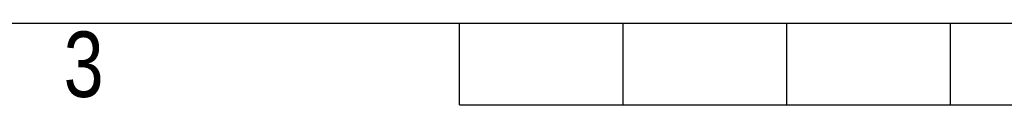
# Model space of a CAD drawing. Header units: millimetres. Extents: x 0 to 420, y 0 to 297.
# Tile 2 of 23: x 130 to 193, y 0 to 5. Entities that reach past the tile are written whole.
import ezdxf

# ---------------------------------------------------------------- set-up
doc = ezdxf.new("R2010")
doc.units = ezdxf.units.MM
doc.layers.add('CARTIGLIO', color=140, linetype='Continuous')
doc.styles.add('SLDTEXTSTYLE2', font='TXT', dxfattribs={"width": 0.8214676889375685})

msp = doc.modelspace()

# ---------------------------------------------------------------- linework, layer by layer
at = {"layer": 'CARTIGLIO', "linetype": 'Continuous'}
for p, q in [((5.180115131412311, 5.171001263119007), (414.8273971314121, 5.171001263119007)), ((158.2615958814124, -0.003214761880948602), (158.2615958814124, 5.171001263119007)), ((168.6100279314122, -0.003214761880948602), (168.6100279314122, 5.171001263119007)), ((178.9584599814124, -0.003214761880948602), (178.9584599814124, 5.171001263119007)), ((189.3068920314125, -0.003214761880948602), (189.3068920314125, 5.171001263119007)), ((158.2615958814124, -0.003214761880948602), (261.7459163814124, -0.003214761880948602))]:
    msp.add_line(p, q, dxfattribs=at)

# ---------------------------------------------------------------- texts
at = {"layer": 'CARTIGLIO', "insert": (134.4918588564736, 4.637072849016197), "char_height": 4.13937282, "attachment_point": 2, "style": 'SLDTEXTSTYLE2'}
msp.add_mtext('3', dxfattribs=at)

doc.saveas('drawing.dxf')
